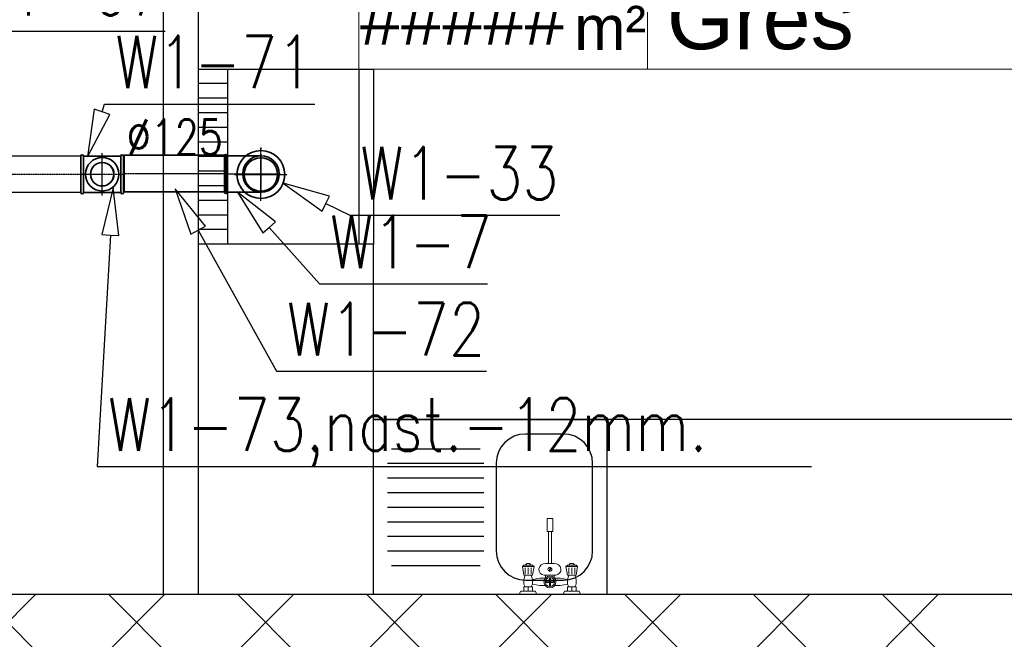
# Model space of a CAD drawing. Header units: millimetres. Extents: x 2263 to 12009, y 1338 to 5538.
# Tile 52 of 78: x 6473 to 6811, y 2564 to 2776. Entities that reach past the tile are written whole.
import ezdxf
from ezdxf.enums import TextEntityAlignment as Align

# ---------------------------------------------------------------- set-up
doc = ezdxf.new("R2010")
doc.units = ezdxf.units.MM
doc.linetypes.add('CENTER', pattern=[0.55, 0.37, -0.06, 0.06, -0.06])
for name, color, linetype, lineweight in [('A_meble', 253, 'Continuous', 13), ('A_opisy', 81, 'Continuous', 13), ('A_przekrojowe główne', 50, 'Continuous', 50), ('A_sanitarka', 140, 'Continuous', 13), ('A_ściany istniejące', 82, 'Continuous', 50), ('A_ściany istniejące hatch', 82, 'Continuous', 9), ('WEN_N1-_ATRYBUT', 6, 'Continuous', 25), ('WEN_W1-_ZLICZAC', 140, 'Continuous', 35)]:
    doc.layers.add(name, color=color, linetype=linetype, lineweight=lineweight)
for name, color, linetype in [('Konstrukcja - Ściany zew', 7, 'Continuous'), ('WEN_N1-_OSIE', 2, 'CENTER'), ('WEN_W1-_ATRYBUT', 6, 'Continuous'), ('WEN_W1-_OSIE', 2, 'CENTER')]:
    doc.layers.add(name, color=color, linetype=linetype)
doc.styles.get("Standard").update_dxf_attribs({"font": 'arial.ttf'})
doc.styles.add('STYL_WENTYLE', font='romans.shx', dxfattribs={"width": 0.8})

# ---------------------------------------------------------------- blocks, each defined once
blk = doc.blocks.new('*U118')
blk.add_line((63.81, 50), (63.81, 0))
for points in [[(182.58, 25), (-1.61, 25), (-1.61, 50), (182.58, 50)], [(63.81, 0), (-1.61, 0), (-1.61, 50), (63.81, 50)], [(-1.61, 0), (182.58, 0), (182.58, 25), (-1.61, 25)]]:
    blk.add_lwpolyline(points, close=True)
at = {"insert": (47.18, 14.33), "char_height": 10, "attachment_point": 1}
blk.add_mtext_dynamic_manual_height_columns('m²', width=64.8418, gutter_width=75, heights=[0], dxfattribs=at)
blk.add_attdef('NR', text='', height=14).set_placement((31.28, 36.87), align=Align.MIDDLE_CENTER)
for tag, p in [('NAZWA_POM.', (67.28, 36.87)), ('WYKOŃCZENIE', (68.18, 11.5))]:
    blk.add_attdef(tag, text='', height=14).set_placement(p, align=Align.MIDDLE_LEFT)
blk.add_attdef('POW', text='', height=14).set_placement((41.48, 11.5), align=Align.MIDDLE_RIGHT)
blk = doc.blocks.new('ARMATURA')
for p, q in [((-10.5, 0), (-4.5, 0)), ((4.5, 0), (10.5, 0)), ((-10.03, -1.07), (-10.53, -0.07)), ((-4.97, -1.07), (-9.97, -1.07)), ((-8.97, -2.57), (-8.97, -1.07)), ((-8.97, -3.57), (-8.47, -2.57)), ((-5.97, -2.57), (-8.97, -2.57)), ((-7.47, -1.07), (-7.47, -2.57)), ((-6.47, -2.57), (-5.97, -3.57)), ((-5.97, -1.07), (-5.97, -2.57)), ((-5.94, -3.51), (-3.47, -3.04)), ((-5.03, -1.07), (-4.53, -0.07)), ((-3.53, -3.07), (-1.67, -3.07)), ((1.59, -3.07), (3.47, -3.07)), ((3.47, -3.07), (5.97, -3.57)), ((4.97, -1.07), (4.47, -0.07)), ((9.97, -1.07), (4.97, -1.07)), ((5.97, -2.57), (5.97, -1.07)), ((8.97, -2.57), (5.97, -2.57)), ((5.97, -3.57), (6.47, -2.57)), ((7.47, -1.07), (7.47, -2.57)), ((8.47, -2.57), (8.97, -3.57)), ((8.97, -1.07), (8.97, -2.57)), ((10.47, -0.07), (9.97, -1.07)), ((-9.47, -9.57), (-8.97, -6.57)), ((-8.97, -5.07), (-8.97, -3.57)), ((-8.47, -6.57), (-8.97, -5.07)), ((-8.97, -6.57), (-5.97, -6.57)), ((-6.47, -6.57), (-8.47, -6.57)), ((-5.97, -5.07), (-6.47, -6.57)), ((-6.03, -5.07), (-3.53, -5.57)), ((-5.97, -3.57), (-5.97, -5.07)), ((-5.97, -6.57), (-5.47, -9.57)), ((-3.53, -5.57), (-3.03, -5.57)), ((-3.03, -5.57), (-1.53, -5.57)), ((-2.03, -6.57), (1.97, -6.57)), ((-1.53, -5.57), (-1.53, -6.57)), ((1.47, -5.57), (1.47, -6.57)), ((3.47, -5.57), (1.52, -5.57)), ((5.97, -5.07), (3.47, -5.57)), ((5.47, -9.57), (5.97, -6.57)), ((5.97, -5.07), (5.97, -3.57)), ((5.97, -3.57), (5.97, -5.07)), ((6.47, -6.57), (5.97, -5.07)), ((5.97, -6.57), (8.97, -6.57)), ((8.47, -6.57), (6.47, -6.57)), ((8.97, -5.07), (8.47, -6.57)), ((8.97, -3.57), (8.97, -5.07)), ((8.97, -6.57), (9.47, -9.57)), ((-9.47, -9.57), (-5.47, -9.57)), ((-8.97, -10.07), (-9.47, -9.57)), ((-5.97, -10.07), (-8.97, -10.07)), ((-8.47, -7.07), (-8.47, -9.07)), ((-8.47, -10.07), (-7.97, -10.57)), ((-7.47, -7.07), (-7.47, -9.07)), ((-6.97, -10.57), (-6.47, -10.07)), ((-6.47, -7.07), (-6.47, -9.07)), ((-5.47, -9.57), (-5.97, -10.07)), ((-0.43, -8.05), (0.23, -9.18)), ((-0.24, -7.91), (0.44, -9.06)), ((5.47, -9.57), (9.47, -9.57)), ((5.97, -10.07), (5.47, -9.57)), ((8.97, -10.07), (5.97, -10.07)), ((6.47, -7.07), (6.47, -9.07)), ((6.47, -10.07), (6.97, -10.57)), ((7.47, -7.07), (7.47, -9.07)), ((7.97, -10.57), (8.47, -10.07)), ((8.47, -7.07), (8.47, -9.07)), ((9.47, -9.57), (8.97, -10.07)), ((-8.03, -10.57), (-7.03, -10.57)), ((-7.97, -10.57), (-6.97, -10.57)), ((-1.53, -10.57), (1.47, -10.57)), ((-0.5, -10.5), (-0.5, -21.5)), ((0.5, -21.5), (0.5, -10.5)), ((6.97, -10.57), (7.97, -10.57)), ((6.97, -10.57), (7.97, -10.57)), ((-1, -26), (-1, -21.5)), ((-1, -21.5), (1, -21.5)), ((-0.5, -21.5), (0.5, -21.5)), ((1, -21.5), (1, -26)), ((1, -26), (-1, -26))]:
    blk.add_line(p, q)
for centre, radius in [((-0.02, -4.26), 2.05), ((-0.03, -4.27), 1.57), ((-0.03, -8.57), 0.659)]:
    blk.add_circle(centre, radius)
for centre, radius, start, end in [((1.68, -3.57), 1.88, 172.1313, 180), ((0.84, -3.45), 1.04, 161.5484, 172.1313), ((0.32, -3.28), 0.492, 141.148, 161.5484), ((0.01, -3.02), 0.0829, 90, 141.148), ((0.01, -3.02), 0.0829, 38.852, 90), ((-0.31, -3.28), 0.492, 18.4516, 38.852), ((-0.83, -3.45), 1.04, 7.8687, 18.4516), ((-1.66, -3.57), 1.88, 0, 7.8687), ((-1.78, -8.57), 2.02, 97.125, 277.125), ((-1.3, -4.3), 0.113, 135.3696, 180), ((-1.3, -4.3), 0.113, 180, 224.6304), ((-1.08, -4.52), 0.424, 112.7626, 135.3696), ((-1.08, -4.08), 0.424, 224.6304, 247.2374), ((-0.93, -4.88), 0.809, 99.8596, 112.7626), ((-0.93, -3.73), 0.809, 247.2374, 260.1404), ((-0.83, -5.44), 1.38, 90, 99.8596), ((-0.83, -3.16), 1.38, 260.1404, 270), ((-0.83, -5.44), 1.38, 80.1404, 90), ((-0.83, -3.16), 1.38, 270, 279.8596), ((-0.73, -4.88), 0.809, 67.2374, 80.1404), ((-0.73, -3.73), 0.809, 279.8596, 292.7626), ((-0.58, -4.52), 0.424, 44.6304, 67.2374), ((-0.58, -4.08), 0.424, 292.7626, 315.3696), ((-0.36, -4.3), 0.113, 0, 44.6304), ((-0.36, -4.3), 0.113, 315.3696, 360), ((1.68, -3.57), 1.88, 180, 187.8687), ((1.41, -5.06), 1.61, 171.5107, 180), ((1.41, -5.06), 1.61, 180, 188.4893), ((0.84, -3.68), 1.04, 187.8687, 198.4516), ((0.71, -4.95), 0.906, 160.1835, 171.5107), ((0.71, -5.16), 0.906, 188.4893, 199.8165), ((0.32, -3.86), 0.492, 198.4516, 218.852), ((0.27, -4.8), 0.442, 138.9782, 160.1835), ((0.27, -5.32), 0.442, 199.8165, 221.0218), ((0.01, -4.11), 0.0829, 218.852, 270), ((0.01, -4.56), 0.0871, 90, 138.9782), ((0.01, -5.55), 0.0871, 221.0218, 270), ((0.01, -4.11), 0.0829, 270, 321.148), ((0.01, -4.56), 0.0871, 41.0218, 90), ((0.01, -5.55), 0.0871, 270, 318.9782), ((-0.31, -3.86), 0.492, 321.148, 341.5484), ((-0.26, -4.8), 0.442, 19.8165, 41.0218), ((-0.26, -5.32), 0.442, 318.9782, 340.1835), ((-0.83, -3.68), 1.04, 341.5484, 352.1313), ((-0.7, -4.95), 0.906, 8.4893, 19.8165), ((-0.7, -5.16), 0.906, 340.1835, 351.5107), ((0.31, -4.33), 0.137, 139.1309, 180), ((0.31, -4.33), 0.137, 180, 220.8691), ((-1.66, -3.57), 1.88, 352.1313, 0), ((0.51, -4.5), 0.401, 115.5806, 139.1309), ((0.51, -4.15), 0.401, 220.8691, 244.4194), ((-1.39, -5.06), 1.61, 0, 8.4893), ((-1.39, -5.06), 1.61, 351.5107, 0), ((0.64, -4.78), 0.711, 101.2154, 115.5806), ((0.64, -3.87), 0.711, 244.4194, 258.7846), ((0.73, -5.22), 1.16, 90, 101.2154), ((0.73, -3.43), 1.16, 258.7846, 270), ((0.73, -5.22), 1.16, 78.7846, 90), ((0.73, -3.43), 1.16, 270, 281.2154), ((0.82, -4.78), 0.711, 64.4194, 78.7846), ((0.82, -3.87), 0.711, 281.2154, 295.5806), ((0.95, -4.5), 0.401, 40.8691, 64.4194), ((0.95, -4.15), 0.401, 295.5806, 319.1309), ((1.15, -4.33), 0.137, 360, 40.8691), ((1.15, -4.33), 0.137, 319.1309, 0), ((1.72, -8.57), 2.02, 262.875, 82.875)]:
    blk.add_arc(centre, radius, start, end)
blk = doc.blocks.new('BPL-SI12590_13')
for p, q in [((-62.5, 8.75), (-62.5, 125)), ((62.5, 8.75), (62.5, 125))]:
    blk.add_line(p, q)
blk.add_lwpolyline([(62.5, 0), (-62.5, 0, -1), (-62.5, 8.75), (62.5, 8.75, -1)], format="xyb", close=True)
blk.add_circle((0, 125), 62.5)
blk.add_point((0, 0))
at = {"layer": 'WEN_W1-_OSIE'}
for p, q in [((0, 0), (0, 192.5)), ((-67.5, 125), (67.5, 125))]:
    blk.add_line(p, q, dxfattribs=at)
at = {"layer": 'WEN_W1-_ATRYBUT', "style": 'STYL_WENTYLE', "width": 0.8, "flags": 8}
blk.add_attdef('WENTYLE', text='', height=180, dxfattribs=at).set_placement((62.5, 0), align=Align.BOTTOM_LEFT)
blk = doc.blocks.new('TPCL-SI12580_14')
for p, q in [((8.75, 62.5), (137.25, 62.5)), ((8.75, -62.5), (137.25, -62.5))]:
    blk.add_line(p, q)
for points in [[(0, -62.5), (0, 62.5, -1), (8.75, 62.5), (8.75, -62.5, -1)], [(146, -62.5), (146, 62.5, 1), (137.25, 62.5), (137.25, -62.5, 1)]]:
    blk.add_lwpolyline(points, format="xyb", close=True)
blk.add_circle((73, 0), 40)
for p in [(0, 0), (146, 0)]:
    blk.add_point(p)
at = {"layer": 'WEN_N1-_OSIE'}
for p, q in [((73, -72.5), (73, 72.5)), ((0, 0), (146, 0))]:
    blk.add_line(p, q, dxfattribs=at)
at = {"layer": 'WEN_N1-_ATRYBUT', "style": 'STYL_WENTYLE', "width": 0.8, "flags": 8}
blk.add_attdef('WENTYLE', text='', height=180, dxfattribs=at).set_placement((73, 0), align=Align.BOTTOM_LEFT)
blk = doc.blocks.new('SR-C125_1582-1448853371_14')
blk.add_lwpolyline([(0, -62.5), (0, 62.5), (1582.1, 62.5), (1582.1, -62.5)], close=True)
for p in [(0, 0), (1582.1, 0)]:
    blk.add_point(p)
at = {"layer": 'WEN_W1-_OSIE'}
blk.add_line((0, 0), (1582.1, 0), dxfattribs=at)
at = {"layer": 'WEN_W1-_ATRYBUT', "style": 'STYL_WENTYLE', "width": 0.8, "flags": 8}
blk.add_attdef('WENTYLE', text='', height=180, dxfattribs=at).set_placement((791.1, 0), align=Align.BOTTOM_LEFT)
at = {"layer": 'WEN_W1-_OSIE', "color": 3, "style": 'STYL_WENTYLE', "width": 0.8, "flags": 8}
blk.add_attdef('FI_KANALU', text='', height=120, dxfattribs=at).set_placement((791.1, 125), align=Align.MIDDLE_CENTER)
blk = doc.blocks.new('SR-C125_347-1490086312_14')
blk.add_lwpolyline([(0, -62.5), (0, 62.5), (347.1, 62.5), (347.1, -62.5)], close=True)
for p in [(0, 0), (347.1, 0)]:
    blk.add_point(p)
at = {"layer": 'WEN_W1-_OSIE'}
blk.add_line((0, 0), (347.1, 0), dxfattribs=at)
at = {"layer": 'WEN_W1-_ATRYBUT', "style": 'STYL_WENTYLE', "width": 0.8, "flags": 8}
blk.add_attdef('WENTYLE', text='', height=180, dxfattribs=at).set_placement((173.6, 0), align=Align.BOTTOM_LEFT)
at = {"layer": 'WEN_W1-_OSIE', "color": 3, "style": 'STYL_WENTYLE', "width": 0.8, "flags": 8}
blk.add_attdef('FI_KANALU', text='', height=120, dxfattribs=at).set_placement((173.6, 125), align=Align.MIDDLE_CENTER)
blk = doc.blocks.new('KURM-80_12')
for radius in [57.5, 40.25]:
    blk.add_circle((0, 0), radius)
for p in [(0, 63.25), (0, 0)]:
    blk.add_point(p)
at = {"layer": 'WEN_N1-_OSIE'}
for p, q in [((0, -63.25), (0, 63.25)), ((-63.25, 0), (63.25, 0))]:
    blk.add_line(p, q, dxfattribs=at)
at = {"layer": 'WEN_N1-_ATRYBUT', "style": 'STYL_WENTYLE', "width": 0.8, "flags": 8}
blk.add_attdef('WENTYLE', text='', height=180, dxfattribs=at).set_placement((0, 0), align=Align.BOTTOM_LEFT)
blk = doc.blocks.new('KURM-125_12')
for radius in [82, 57.4]:
    blk.add_circle((0, 0), radius)
for p in [(0, 90.2), (0, 0)]:
    blk.add_point(p)
at = {"layer": 'WEN_W1-_OSIE'}
for p, q in [((0, -90.2), (0, 90.2)), ((-90.2, 0), (90.2, 0))]:
    blk.add_line(p, q, dxfattribs=at)
at = {"layer": 'WEN_W1-_ATRYBUT', "style": 'STYL_WENTYLE', "width": 0.8, "flags": 8}
blk.add_attdef('WENTYLE', text='', height=180, dxfattribs=at).set_placement((0, 0), align=Align.BOTTOM_LEFT)

msp = doc.modelspace()

# ---------------------------------------------------------------- hatches: boundary and pattern name
at = {"layer": 'A_ściany istniejące hatch', "linetype": 'ByBlock', "lineweight": 25}
h = msp.add_hatch(dxfattribs=at)
h.set_pattern_fill('NET', color=0, scale=250, angle=45)
h.set_pattern_definition([(45, (37537.47, -788.94), (-22.097087, 22.097087), []), (135, (37537.47, -788.94), (-22.097087, -22.097087), [])])
h.paths.add_polyline_path([(5550.83871, 4367.38309), (5592.83871, 4367.38308), (5592.83871, 4105.38308), (5802.83871, 4105.38308), (5802.83871, 4063.38308), (5550.83871, 4063.38308)], flags=16)
h.paths.add_polyline_path([(6144.84036, 4091.38308), (6144.84036, 4031.38308), (6024.83871, 4031.38308), (6024.83871, 3871.38308), (5964.83871, 3871.38308), (5964.83871, 4063.38308), (5922.83871, 4063.38308), (5922.83871, 4105.38308), (5926.83871, 4105.38308), (5926.83871, 4764.38308), (5592.83871, 4764.38308), (5592.83871, 4718.38308), (5550.83871, 4718.38308), (5550.83871, 4808.38308), (6008.83871, 4808.38308), (6008.8387, 4764.38308), (5970.83871, 4764.38308), (5970.83871, 4091.38308)], flags=17)
h.paths.add_polyline_path([(6748.83871, 4091.38308), (6890.83871, 4091.38308), (6890.83871, 4153.38308), (6934.83871, 4153.38308), (6934.83871, 3868.38309), (6874.83871, 3868.38309), (6874.83871, 4031.38308), (6748.83871, 4031.38308)], flags=17)
h.paths.add_polyline_path([(6791.83871, 3211.38308), (6874.83871, 3211.38308), (6874.83871, 3326.38309), (6934.83871, 3326.38309), (6934.83871, 3153.38308), (6874.83871, 3153.38308), (6874.83871, 3186.38308), (6791.83871, 3186.38308)], flags=17)
h.paths.add_polyline_path([(6434.83871, 3781.38308), (6464.83871, 3781.38308), (6464.83871, 3751.38308), (6434.83871, 3751.38308)], flags=17)
h.paths.add_polyline_path([(6434.83871, 3487.38308), (6464.83871, 3487.38308), (6464.83871, 3517.38308), (6434.83871, 3517.38308)], flags=17)
h.paths.add_polyline_path([(5946.83871, 1941.38308), (6006.83871, 1941.38308), (6006.83871, 1781.38308), (6244.83871, 1781.38308), (6244.83871, 1961.38308), (6304.83871, 1961.38308), (6304.83871, 1781.38308), (6874.83871, 1781.38308), (6874.83871, 1931.38308), (6934.83871, 1931.38308), (6934.83871, 1721.38308), (5946.83871, 1721.38308)])
h.paths.add_polyline_path([(3464.83871, 5091.38308), (3677.83871, 5091.38309), (3677.8387, 5185.4173), (3702.8387, 5185.4173), (3702.8387, 5066.38308), (3464.83871, 5066.38308)], flags=17)
h.paths.add_polyline_path([(4097.83871, 5065.72859), (4132.83871, 5065.72859), (4132.83871, 5185.4173), (4097.83871, 5185.4173)], flags=17)
h.paths.add_polyline_path([(4387.83871, 3241.38308), (4457.83869, 3241.38308), (4457.83869, 3181.38308), (4387.83871, 3181.38308)], flags=17)
h.paths.add_polyline_path([(4797.83871, 3241.38308), (4867.83871, 3241.38308), (4867.83871, 3181.38308), (4797.83871, 3181.38308)], flags=17)
h.paths.add_polyline_path([(5238.83871, 3241.38308), (5306.83869, 3241.38308), (5306.83869, 3181.38308), (5238.83871, 3181.38308)], flags=17)
h.paths.add_polyline_path([(5441.83871, 3241.38308), (5522.83869, 3241.38308), (5522.83869, 3181.38308), (5441.83871, 3181.38308)], flags=17)
h.paths.add_polyline_path([(6024.83871, 3741.38308), (5964.83871, 3741.38308), (5964.83871, 3665.38308), (6024.83871, 3665.38308)], flags=17)
h.paths.add_polyline_path([(5592.83871, 4588.38308), (5550.83871, 4588.38308), (5550.83871, 4497.38309), (5592.83871, 4497.38309)], flags=16)
h.paths.add_polyline_path([(6138.83871, 4808.38308), (6272.83871, 4808.38308), (6272.83871, 4764.38308), (6138.83871, 4764.38308)], flags=17)
h.paths.add_polyline_path([(6890.83871, 4488.38309), (6934.83871, 4488.38309), (6934.83871, 4563.38308), (6890.83871, 4563.38308)], flags=17)
h.paths.add_polyline_path([(6890.83871, 4283.38308), (6934.83871, 4283.38308), (6934.83871, 4358.38308), (6890.83871, 4358.38308)], flags=17)
h.paths.add_polyline_path([(6874.83871, 3662.38309), (6934.83871, 3662.38309), (6934.83871, 3738.38309), (6874.83871, 3738.38309)], flags=17)
h.paths.add_polyline_path([(6874.83871, 3456.38309), (6934.83871, 3456.38309), (6934.83871, 3532.38309), (6874.83871, 3532.38309)], flags=17)
h.paths.add_polyline_path([(6874.83871, 2948.38309), (6934.83871, 2948.38309), (6934.83871, 3023.38308), (6874.83871, 3023.38308)], flags=17)
h.paths.add_polyline_path([(6874.83871, 2743.38309), (6934.83871, 2743.38309), (6934.83871, 2818.38308), (6874.83871, 2818.38308)], flags=17)
h.paths.add_polyline_path([(6874.83871, 2271.38309), (6934.83871, 2271.38309), (6934.83871, 2341.38308), (6874.83871, 2341.38308)], flags=17)
h.paths.add_polyline_path([(6934.83871, 2066.38308), (6874.83871, 2066.38308), (6874.83871, 2136.38308), (6934.83871, 2136.38308)], flags=17)
h.paths.add_polyline_path([(5649.83871, 2181.38308), (5719.83871, 2181.38308), (5719.83871, 2121.38308), (5649.83871, 2121.38308)], flags=17)
h.paths.add_polyline_path([(5444.83871, 2121.38308), (5514.83871, 2121.38308), (5514.83871, 2181.38308), (5444.83871, 2181.38308)], flags=17)
h.paths.add_polyline_path([(5239.83871, 2181.38308), (5309.83871, 2181.38308), (5309.83871, 2121.38308), (5239.83871, 2121.38308)], flags=17)
h.paths.add_polyline_path([(4982.83871, 2121.38308), (5104.83869, 2121.38308), (5104.83869, 2181.38308), (4982.83871, 2181.38308)], flags=17)
h.paths.add_polyline_path([(4777.83871, 2181.38308), (4847.83871, 2181.38308), (4847.83871, 2121.38308), (4777.83871, 2121.38308)], flags=17)
h.paths.add_polyline_path([(4572.83871, 2121.38308), (4642.83871, 2121.38308), (4642.83871, 2181.38308), (4572.83871, 2181.38308)], flags=17)
h.paths.add_polyline_path([(4367.83871, 2181.38308), (4437.83871, 2181.38308), (4437.83871, 2121.38308), (4367.83871, 2121.38308)], flags=17)
h.paths.add_polyline_path([(6256.83871, 2181.38308), (6170.33871, 2181.38308), (6170.35412, 2121.38308), (6244.83871, 2121.38308), (6244.83871, 2071.38308), (6304.83871, 2071.38308), (6304.83871, 2314.88308), (6256.83871, 2314.88308)], flags=17)
h.paths.add_polyline_path([(6060.33871, 2181.38308), (6060.35412, 2121.38308), (6006.83871, 2121.38308), (6006.83871, 2081.38308), (5946.83871, 2081.38308), (5946.83871, 2121.38308), (5854.83871, 2121.38308), (5854.83871, 2181.38308)], flags=17)
h.paths.add_polyline_path([(4072.83871, 2075.38308), (4132.83871, 2075.38308), (4132.83871, 2121.38308), (4232.83871, 2121.38308), (4232.83869, 2181.38308), (4072.83871, 2181.38308)], flags=17)
h.paths.add_polyline_path([(5862.83871, 3241.38308), (5964.83871, 3241.38308), (5964.83871, 3535.38308), (6024.83871, 3535.38308), (6024.83871, 3211.38308), (6041.83871, 3211.38308), (6041.83871, 3186.38308), (6024.83871, 3186.38308), (6024.83871, 2831.38308), (6051.83871, 2831.38308), (6051.83871, 2751.38308), (6024.83871, 2751.38308), (6024.83871, 2531.38308), (5849.33871, 2531.38308), (5849.33871, 2579.38308), (5984.83871, 2579.38308), (5984.83871, 3181.38308), (5862.83871, 3181.38308)], flags=17)
h.paths.add_polyline_path([(5657.83871, 3241.38308), (5727.83871, 3241.38308), (5727.83871, 3181.38308), (5694.83871, 3181.38308), (5694.83871, 3015.38308), (5662.83871, 3015.38309), (5662.83871, 3181.38308), (5657.83871, 3181.38308)], flags=17)
h.paths.add_polyline_path([(5415.83871, 2579.38308), (5662.83871, 2579.38308), (5662.83871, 2729.38309), (5694.83871, 2729.38309), (5694.83871, 2579.38308), (5739.33871, 2579.38308), (5739.33871, 2531.38308), (5415.83871, 2531.38308)], flags=17)
h.paths.add_polyline_path([(4426.83871, 2579.38308), (4426.83871, 2531.38308), (4666.83871, 2531.38308), (4666.83871, 2579.38308), (4662.83871, 2579.38308), (4662.83871, 2671.38308), (4634.83871, 2671.38308), (4634.83871, 2579.38308)], flags=17)
h.paths.add_polyline_path([(4072.83871, 3272.38308), (4132.83871, 3272.38308), (4132.83871, 3241.38308), (4252.83871, 3241.38308), (4252.83869, 3181.38308), (4112.83871, 3181.38308), (4112.83871, 2579.38308), (4316.83871, 2579.38308), (4316.83871, 2531.38308), (4072.83871, 2531.38308)], flags=17)
h.paths.add_polyline_path([(4132.83871, 3568.79816), (4072.83871, 3568.79816), (4072.83871, 3412.3831), (4132.83871, 3412.3831)], flags=17)
h.paths.add_polyline_path([(4132.83871, 3783.35665), (4072.83871, 3783.35665), (4072.83871, 3703.79816), (4132.83871, 3703.79816)], flags=17)
h.paths.add_polyline_path([(4132.83871, 3998.38308), (4072.83871, 3998.38308), (4072.83871, 3918.35666), (4132.83871, 3918.35666)], flags=17)
h.paths.add_polyline_path([(4132.83871, 4318.38308), (4072.83871, 4318.38308), (4072.83871, 4133.38308), (4132.83871, 4133.38308)], flags=17)
h.paths.add_polyline_path([(4132.83871, 4523.38308), (4072.83871, 4523.38308), (4072.83871, 4453.3831), (4132.83871, 4453.3831)], flags=17)
h.paths.add_polyline_path([(4132.83871, 4738.38308), (4072.83871, 4738.38308), (4072.83871, 4658.38308), (4132.83871, 4658.38308)], flags=17)
h.paths.add_polyline_path([(3082.83871, 4463.49943), (3022.83871, 4463.49943), (3022.83871, 4533.47941), (3082.83871, 4533.47941), (3082.83871, 4535.38308), (3542.83871, 4535.38308), (3542.83871, 4525.38308), (3511.73871, 4525.38308), (3511.73871, 4449.38308), (3496.73871, 4449.38308), (3496.73871, 4525.38308), (3240.83871, 4525.38308), (3240.83871, 4510.37993), (3233.83871, 4510.37993), (3233.83871, 4525.38308), (3082.83871, 4525.38308)])
h.paths.add_polyline_path([(3082.83871, 4408.38308), (3082.83871, 4415.38308), (3233.83871, 4415.38308), (3233.83871, 4420.37993), (3240.83871, 4420.37993), (3240.83871, 4397.90202), (3233.83871, 4397.90202), (3233.83871, 4408.38308)], flags=17)
h.paths.add_polyline_path([(3022.83871, 4328.49943), (3082.83871, 4328.49943), (3082.83871, 4298.38308), (3233.83871, 4298.38308), (3233.83871, 4307.90202), (3240.83871, 4307.90202), (3240.83871, 4298.38308), (3496.73871, 4298.38308), (3496.73871, 4354.38308), (3511.73871, 4354.38308), (3511.73871, 4298.38308), (3539.83871, 4298.38308), (3539.83871, 4283.38308), (3082.83871, 4283.38308), (3082.83871, 4258.01945), (3022.83871, 4258.01945)])
h.paths.add_polyline_path([(3022.83871, 4128.01945), (3082.83871, 4128.01945), (3082.83871, 4083.38308), (3674.83871, 4083.38308), (3674.83871, 4100.64844), (3722.83871, 4100.64844), (3722.83871, 3771.38225), (3674.83871, 3771.38225), (3674.83871, 4043.38308), (3082.83871, 4043.38308), (3082.83871, 3965.51194), (3022.83871, 3965.51194)])
h.paths.add_polyline_path([(3022.83871, 3625.53195), (3082.83871, 3625.53195), (3082.83871, 3603.38308), (3674.83871, 3603.38308), (3674.83871, 3661.38225), (3722.83871, 3661.38225), (3722.83871, 3264.38225), (3674.83871, 3264.38225), (3674.83871, 3578.38308), (3082.83871, 3578.38308), (3082.83871, 3555.31567), (3022.83871, 3555.31567)])
h.paths.add_polyline_path([(3022.83871, 3211.185), (3082.83871, 3211.185), (3082.83871, 3141.38308), (3674.83871, 3141.38308), (3674.83871, 3154.38225), (3722.83871, 3154.38225), (3722.83871, 3095.74402), (3674.83871, 3095.74402), (3674.83871, 3098.38308), (3082.83871, 3098.38308), (3082.83871, 3046.185), (3022.83871, 3046.185)])
h.paths.add_polyline_path([(3022.83871, 2911.185), (3082.83871, 2911.185), (3082.83871, 2856.60282), (3141.83871, 2856.60282), (3141.83871, 2998.3005), (3151.20249, 2998.3005), (3151.20249, 2992.3005), (3147.83871, 2992.3005), (3147.83871, 2856.60282), (3244.83871, 2856.60282), (3244.83871, 2992.3005), (3240.20249, 2992.3005), (3240.20249, 2998.3005), (3255.38391, 2998.3005), (3255.38391, 2992.3005), (3250.83871, 2992.3005), (3250.83871, 2856.60282), (3347.83871, 2856.60282), (3347.83871, 2992.3005), (3344.38391, 2992.3005), (3344.38391, 2998.3005), (3353.83871, 2998.3005), (3353.83871, 2963.3005), (3358.01039, 2963.3005), (3358.01039, 2957.3005), (3353.83871, 2957.3005), (3353.83871, 2856.60282), (3521.83871, 2856.60282), (3521.83871, 2957.3005), (3447.0104, 2957.3005), (3447.01039, 2963.3005), (3527.83871, 2963.3005), (3527.83871, 2856.60282), (3674.83871, 2856.60282), (3674.83871, 2985.74402), (3722.83871, 2985.74402), (3722.83871, 2838.88915), (3674.83871, 2838.88915), (3674.83871, 2841.60282), (3527.83871, 2841.60282), (3527.83871, 2799.30282), (3521.83871, 2799.30282), (3521.83871, 2841.60282), (3082.83871, 2841.60282), (3022.83871, 2841.60282)])
h.paths.add_polyline_path([(3022.83871, 3760.53195), (3082.83871, 3760.53195), (3082.83871, 3830.51194), (3022.83871, 3830.51194)])
h.paths.add_polyline_path([(3022.83871, 3346.185), (3082.83871, 3346.185), (3082.83871, 3420.31567), (3022.83871, 3420.31567)], flags=17)
h.paths.add_polyline_path([(3022.83871, 2636.62284), (3082.83871, 2636.62284), (3082.83871, 2706.60282), (3022.83871, 2706.60282)], flags=17)
h.paths.add_polyline_path([(3022.83871, 2431.64285), (3022.83871, 2501.62284), (3082.83871, 2501.62284), (3082.83871, 2491.62284), (3129.83871, 2491.62284), (3129.83871, 2662.60284), (3141.04943, 2662.60284), (3141.04943, 2656.60284), (3135.83871, 2656.60284), (3135.83871, 2491.62284), (3234.83871, 2491.62284), (3234.83871, 2656.60284), (3230.04943, 2656.60284), (3230.04943, 2662.60284), (3245.35057, 2662.60284), (3245.35057, 2656.60284), (3240.83871, 2656.60284), (3240.83871, 2491.62284), (3337.83871, 2491.62284), (3337.83871, 2656.60284), (3334.35057, 2656.60284), (3334.35056, 2662.60284), (3348.38391, 2662.60284), (3348.38391, 2656.60284), (3343.83871, 2656.60284), (3343.83871, 2491.62284), (3440.83871, 2491.62284), (3440.83871, 2656.60284), (3437.38391, 2656.60284), (3437.38391, 2662.60284), (3440.83871, 2662.60284), (3440.83871, 2706.60282), (3521.83871, 2706.60282), (3521.83871, 2710.30282), (3527.83871, 2710.30282), (3527.83871, 2696.27529), (3521.83871, 2696.27529), (3521.83871, 2700.60282), (3446.83871, 2700.60282), (3446.83871, 2491.62284), (3521.83871, 2491.62284), (3521.83871, 2607.27528), (3527.83871, 2607.27529), (3527.83871, 2491.62284), (3674.83871, 2491.62284), (3674.83871, 2728.88915), (3722.83871, 2728.88915), (3722.83871, 2295.08308), (3674.83871, 2295.08308), (3674.83871, 2476.62284), (3527.83871, 2476.62284), (3527.83871, 2379.11333), (3521.83871, 2379.11333), (3521.83871, 2476.62284), (3446.83871, 2476.62284), (3446.83871, 2283.78308), (3521.83871, 2283.78308), (3521.83871, 2290.11333), (3527.83871, 2290.11333), (3527.83871, 2274.08309), (3521.83871, 2274.08308), (3521.83871, 2277.78308), (3440.83871, 2277.78308), (3440.83871, 2351.38308), (3437.38391, 2351.38308), (3437.38391, 2357.38308), (3440.83871, 2357.38308), (3440.83871, 2476.62284), (3343.83871, 2476.62284), (3343.83871, 2357.38308), (3348.38391, 2357.38308), (3348.38391, 2351.38308), (3334.35057, 2351.38308), (3334.35057, 2357.38308), (3337.83871, 2357.38308), (3337.83871, 2476.62284), (3240.83871, 2476.62284), (3240.83871, 2357.38308), (3245.35057, 2357.38308), (3245.35057, 2351.38308), (3230.04943, 2351.38308), (3230.04943, 2357.38308), (3234.83871, 2357.38308), (3234.83871, 2476.62284), (3135.83871, 2476.62284), (3135.83871, 2357.38308), (3141.04943, 2357.38308), (3141.04943, 2351.38308), (3129.83871, 2351.38308), (3129.83871, 2476.62284), (3082.83871, 2476.62284), (3082.83871, 2431.64285)])
h.paths.add_polyline_path([(3142.83871, 2040.38308), (3082.83871, 2040.38308), (3082.83871, 2121.38308), (3022.83871, 2121.38308), (3022.83871, 2296.64285), (3082.83871, 2296.64285), (3082.83871, 2181.38308), (3521.83871, 2181.38308), (3521.83871, 2185.08308), (3527.83871, 2185.08309), (3527.83871, 2181.38308), (3674.83871, 2181.38308), (3674.83871, 2185.08308), (3722.83871, 2185.08308), (3722.83871, 2130.38309), (3697.83871, 2130.38308), (3697.83871, 2141.38308), (3527.83871, 2141.38308), (3527.83871, 2136.64285), (3521.83871, 2136.64285), (3521.83871, 2141.38308), (3337.83871, 2141.38308), (3337.83871, 2101.12992), (3312.83871, 2101.12992), (3312.83871, 2141.38308), (3142.83871, 2141.38308)])
h.paths.add_polyline_path([(3142.83871, 1791.38308), (3142.83871, 1830.38308), (3082.83871, 1830.38308), (3082.83871, 1731.38308), (4132.83871, 1731.38308), (4132.83871, 1935.38308), (4072.83871, 1935.38308), (4072.83871, 1791.38308)])
edge = h.paths.add_edge_path()
edge.add_line((6402.83871, 4808.38308), (6402.8387, 4764.38308))
edge.add_line((6402.8387, 4764.38308), (6440.83871, 4764.38308))
edge.add_line((6440.83871, 4764.38308), (6440.83871, 4614.38308))
edge.add_line((6440.83871, 4614.38308), (6467.83871, 4614.38308))
edge.add_line((6467.83871, 4614.38308), (6467.83871, 4764.38308))
edge.add_line((6467.83871, 4764.38308), (6890.83871, 4764.38308))
edge.add_line((6890.83871, 4764.38308), (6890.83871, 4693.38308))
edge.add_line((6890.83871, 4693.38308), (6934.83871, 4693.38308))
edge.add_line((6934.83871, 4693.38308), (6934.83871, 4808.38308))
edge.add_line((6934.83871, 4808.38308), (6402.83871, 4808.38313))
edge.add_line((3067.83871, 5185.4173), (3102.83871, 5185.4173))
edge.add_line((3102.83871, 5185.4173), (3102.83871, 5091.38309))
edge.add_line((3102.83871, 5091.38309), (3284.83871, 5091.38309))
edge.add_line((3284.83871, 5091.38309), (3284.83871, 5066.38308))
edge.add_line((3284.83871, 5066.38308), (3067.83871, 5066.38308))
edge.add_line((3067.83871, 5066.38308), (3067.83871, 5185.4173))
edge.add_line((4662.83871, 2781.38308), (4634.83871, 2781.38308))
edge.add_line((4634.83871, 2781.38308), (4634.83871, 3066.38308))
edge.add_line((4634.83871, 3066.38308), (4662.83871, 3066.38308))
edge.add_line((4662.83871, 3066.38308), (4662.83871, 2986.40213))
edge.add_line((4662.83871, 2986.40213), (4662.83871, 2894.77453))
edge.add_line((4662.83871, 2894.77453), (4662.83871, 2791.38308))
edge.add_line((4662.83871, 2791.38308), (4662.83869, 2781.38308))
edge.add_line((3972.83871, 5063.38308), (4132.83871, 5063.38308))
edge.add_line((4132.83871, 5063.38308), (4132.83871, 4873.38308))
edge.add_line((4132.83871, 4873.38308), (4072.83871, 4873.38308))
edge.add_line((4072.83871, 4873.38308), (4072.83871, 5003.38308))
edge.add_line((4072.83871, 5003.38308), (3972.83871, 5003.38308))
edge.add_line((3972.83871, 5003.38308), (3972.8387, 5063.38308))
edge.add_line((3464.83871, 5063.38308), (3822.83871, 5063.38308))
edge.add_line((3822.83871, 5063.38308), (3822.83871, 5003.38308))
edge.add_line((3822.83871, 5003.38308), (3722.83871, 5003.38308))
edge.add_line((3722.83871, 5003.38308), (3722.83871, 4210.64844))
edge.add_line((3722.83871, 4210.64844), (3674.83871, 4210.64844))
edge.add_line((3674.83871, 4210.64844), (3674.83871, 4283.38308))
edge.add_line((3674.83871, 4283.38308), (3634.83871, 4283.38308))
edge.add_line((3634.83871, 4283.38308), (3634.83871, 4298.38308))
edge.add_line((3634.83871, 4298.38308), (3674.83871, 4298.38308))
edge.add_line((3674.83871, 4298.38308), (3674.83871, 5003.38308))
edge.add_line((3674.83871, 5003.38308), (3464.83871, 5003.38308))
edge.add_line((3464.83871, 5003.38308), (3464.83871, 5063.38308))
edge.add_line((3312.83871, 2001.12992), (3337.83871, 2001.12992))
edge.add_line((3337.83871, 2001.12992), (3337.83871, 1966.38308))
edge.add_line((3337.83871, 1966.38308), (3697.83871, 1966.38308))
edge.add_line((3697.83871, 1966.38308), (3697.83871, 2032.41525))
edge.add_line((3697.83871, 2032.41525), (3722.83871, 2032.41525))
edge.add_line((3722.83871, 2032.41525), (3722.83871, 1961.38308))
edge.add_line((3722.83871, 1961.38308), (3392.83871, 1961.38308))
edge.add_line((3392.83871, 1961.38308), (3392.83871, 1941.38308))
edge.add_line((3392.83871, 1941.38308), (3312.83871, 1941.38308))
edge.add_line((3312.83871, 1941.38308), (3312.83871, 2001.12992))
h.paths.add_polyline_path([(5092.83871, 3066.38308), (5052.83871, 3066.38308), (5052.83871, 2579.38308), (4776.83871, 2579.38308), (4776.83871, 2531.38308), (5305.83871, 2531.38308), (5305.83871, 2579.38308), (5092.83871, 2579.38308)], flags=17)
h.paths.add_polyline_path([(5052.83871, 3166.38308), (5092.83871, 3166.38308), (5092.83871, 3181.38308), (5103.83871, 3181.38308), (5103.83871, 3241.38308), (5002.83871, 3241.38308), (5002.83871, 3181.38308), (5052.83871, 3181.38308)], flags=17)
h.paths.add_polyline_path([(6573.83871, 4031.38308), (6319.84036, 4031.38308), (6319.84036, 4091.38308), (6440.83871, 4091.38308), (6440.83871, 4164.38309), (6467.83871, 4164.38309), (6467.83871, 4091.38308), (6573.83871, 4091.38308)], flags=17)
h.paths.add_polyline_path([(6362.33489, 2788.38308), (6372.33489, 2788.38308), (6372.33489, 2803.38308), (6362.33489, 2803.38308)], flags=17)
h.paths.add_polyline_path([(6452.33489, 2960.38308), (6467.33489, 2960.38308), (6467.33489, 3186.38308), (6507.83871, 3186.38308), (6507.83871, 3211.38308), (6151.83871, 3211.38308), (6151.83871, 3186.38308), (6212.83871, 3186.38308), (6212.83871, 2960.38308), (6230.83871, 2960.38308), (6230.83871, 2970.38308), (6222.83871, 2970.38308), (6222.83871, 3186.38308), (6362.33489, 3186.38308), (6362.33489, 2970.38308), (6315.8387, 2970.38308), (6315.8387, 2960.38308), (6377.33489, 2960.38308), (6377.33489, 2970.38308), (6372.33489, 2970.38308), (6372.33489, 3186.38308), (6457.33489, 3186.38308), (6457.33489, 2970.38308), (6452.33489, 2970.38308)], flags=17)
h.paths.add_polyline_path([(6222.83871, 2803.38308), (6212.83871, 2803.38308), (6212.83871, 2579.38308), (6154.83871, 2579.38308), (6154.83871, 2531.38308), (6256.83871, 2531.38308), (6256.83871, 2424.88308), (6304.83871, 2424.88308), (6304.83871, 2531.38308), (6874.83871, 2531.38308), (6874.83871, 2476.38309), (6934.83871, 2476.38308), (6934.83871, 2613.38308), (6874.83871, 2613.38308), (6874.83871, 2579.38308), (6372.33489, 2579.38308), (6372.33489, 2688.38308), (6362.33489, 2688.38308), (6362.33489, 2579.38308), (6222.83871, 2579.38308)], flags=17)
h.paths.add_polyline_path([(3022.83871, 4873.4594), (3082.83871, 4873.4594), (3082.83871, 5003.38308), (3284.8387, 5003.38308), (3284.8387, 5063.38308), (3022.83871, 5063.38308)])
h.paths.add_polyline_path([(3082.83871, 4738.4594), (3022.83871, 4738.4594), (3022.83871, 4668.47941), (3082.83871, 4668.47941)])

# ---------------------------------------------------------------- linework, layer by layer
at = {"layer": 'A_meble', "color": 0, "linetype": 'ByBlock', "lineweight": 25}
for p, q in [((6544.33489, 2759.38308), (6544.33489, 2699.38308)), ((6589.33489, 2759.38308), (6589.33489, 2699.38308)), ((6544.33489, 2754.38308), (6534.33489, 2754.38308)), ((6544.33489, 2749.38308), (6534.33489, 2749.38308)), ((6544.33489, 2744.38308), (6534.33489, 2744.38308)), ((6544.33489, 2739.38308), (6534.33489, 2739.38308)), ((6544.33489, 2734.38308), (6534.33489, 2734.38308)), ((6544.33489, 2729.38308), (6534.33489, 2729.38308)), ((6544.33489, 2724.38308), (6534.33489, 2724.38308)), ((6544.33489, 2719.38308), (6534.33489, 2719.38308)), ((6544.33489, 2714.38308), (6534.33489, 2714.38308)), ((6544.33489, 2709.38308), (6534.33489, 2709.38308)), ((6544.33489, 2704.38308), (6534.33489, 2704.38308)), ((6594.33489, 2639.38308), (6594.33489, 2699.38308)), ((6874.83871, 2639.38308), (6594.33489, 2639.38308))]:
    msp.add_line(p, q, dxfattribs=at)
msp.add_lwpolyline([(6534.33489, 2759.38308), (6594.33489, 2759.38308), (6594.33489, 2699.38308), (6534.33489, 2699.38308)], close=True, dxfattribs=at)
at = {"layer": 'A_przekrojowe główne', "color": 0, "linetype": 'ByBlock', "lineweight": 25}
for p, q in [((6534.33489, 2579.38308), (6534.33489, 2845.38308)), ((6522.33489, 2579.38308), (6522.33489, 2803.38308))]:
    msp.add_line(p, q, dxfattribs=at)
at = {"layer": 'A_sanitarka', "color": 0, "linetype": 'ByBlock', "lineweight": 25}
for p, q in [((6630.83083, 2629.23803), (6600.51032, 2629.23803)), ((6632.17057, 2624.23803), (6599.17057, 2624.23803)), ((6632.17057, 2619.23803), (6599.17057, 2619.23803)), ((6632.17057, 2614.23803), (6599.17057, 2614.23803)), ((6632.17057, 2609.23803), (6599.17057, 2609.23803)), ((6632.17057, 2604.23803), (6599.17057, 2604.23803)), ((6632.17057, 2599.23803), (6599.17057, 2599.23803)), ((6632.17057, 2594.23803), (6599.17057, 2594.23803)), ((6630.83083, 2589.23803), (6600.51032, 2589.23803))]:
    msp.add_line(p, q, dxfattribs=at)
msp.add_lwpolyline([(6594.33489, 2639.38308), (6674.33489, 2639.38308), (6674.33489, 2579.38308), (6594.33489, 2579.38308)], close=True, dxfattribs=at)
msp.add_lwpolyline([(6669.41463, 2594.38308), (6669.41463, 2624.38308, 0.414213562), (6659.41463, 2634.38308), (6646.41463, 2634.38308, 0.414213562), (6636.41463, 2624.38308), (6636.41463, 2594.38308, 0.414213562), (6646.41463, 2584.38308), (6659.41463, 2584.38308, 0.414213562)], format="xyb", close=True, dxfattribs=at)
at = {"layer": 'A_ściany istniejące', "color": 0, "linetype": 'ByBlock', "lineweight": 25}
msp.add_line((6534.33489, 2579.38308), (6522.33489, 2579.38308), dxfattribs=at)
at = {"layer": 'Konstrukcja - Ściany zew', "color": 0, "linetype": 'ByBlock', "lineweight": 25}
for p, q in [((6522.33489, 2579.38308), (6372.33489, 2579.38308)), ((6874.83871, 2579.38308), (6534.33489, 2579.38308))]:
    msp.add_line(p, q, dxfattribs=at)
at = {"layer": 'WEN_N1-_ATRYBUT'}
for points in [[(6501.28619, 2744.70159), (6498.54832, 2745.59517), (6496.2598, 2729.30109), (6504.02406, 2743.80801), (6501.28619, 2744.70159), (6502.16731, 2747.40127), (6574.16731, 2747.40127)], [(6504.14871, 2702.5439), (6507.02414, 2702.3818), (6505.0605, 2718.71822), (6501.27328, 2702.706), (6504.14871, 2702.5439), (6499.6765, 2623.21132), (6744.4765, 2623.21132)]]:
    msp.add_lwpolyline(points, dxfattribs=at)
at = {"layer": 'WEN_W1-_ATRYBUT'}
for points in [[(6435.56286, 2738.50202), (6432.94131, 2739.69443), (6428.8555, 2723.75578), (6438.18441, 2737.3096), (6435.56286, 2738.50202), (6450.93624, 2772.30064), (6522.93624, 2772.30064)], [(6577.99672, 2713.30843), (6579.24791, 2715.90245), (6563.40538, 2720.34639), (6576.74553, 2710.71442), (6577.99672, 2713.30843), (6586.2269, 2709.3387), (6658.2269, 2709.3387)], [(6534.27082, 2704.22739), (6536.78907, 2705.62482), (6526.41025, 2718.39254), (6531.75258, 2702.82995), (6534.27082, 2704.22739), (6561.07749, 2655.92045), (6633.07749, 2655.92045)], [(6558.53785, 2705.15823), (6560.68799, 2707.07429), (6547.76, 2717.25277), (6556.38771, 2703.24216), (6558.53785, 2705.15823), (6575.80729, 2685.77905), (6633.40729, 2685.77905)]]:
    msp.add_lwpolyline(points, dxfattribs=at)

# ---------------------------------------------------------------- block references
at = {"layer": 'A_opisy', "color": 0, "linetype": 'ByBlock', "lineweight": 25}
ref = msp.add_blockref('*U118', (6591.76652, 2759.38308), dxfattribs=dict(at, xscale=1.512, yscale=1.512, zscale=1.512))
ref.add_attrib('NR', '1.6', dxfattribs={"layer": '0', "height": 21.168}).set_placement((6639.05589, 2815.13615), align=Align.MIDDLE_CENTER)
ref.add_attrib('NAZWA_POM.', 'POM. SOCJ.', dxfattribs={"layer": '0', "height": 21.168}).set_placement((6693.49257, 2815.13615), align=Align.MIDDLE_LEFT)
ref.add_attrib('POW.', '#####', dxfattribs={"layer": '0', "height": 18.144}).set_placement((6660.18368, 2776.77484), align=Align.MIDDLE_RIGHT)
ref.add_attrib('WYKOŃCZENIE', 'Gres', dxfattribs={"layer": '0', "height": 21.168}).set_placement((6694.85224, 2776.76711), align=Align.MIDDLE_LEFT)
at = {"layer": 'A_sanitarka', "color": 0, "linetype": 'ByBlock', "lineweight": 25, "xscale": -1, "rotation": 180}
msp.add_blockref('ARMATURA', (6654.80881, 2579.45409), dxfattribs=at)
at = {"layer": 'WEN_W1-_ZLICZAC'}
ref = msp.add_blockref('SR-C125_1582-1448853371_14', (6335.81423, 2723.45492), dxfattribs=dict(at, xscale=0.1, yscale=0.1, zscale=0.1, rotation=359.9629495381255))
ref.add_attrib('WENTYLE', 'W1-67', dxfattribs={"layer": 'WEN_W1-_ATRYBUT', "height": 18, "style": 'STYL_WENTYLE', "width": 0.8, "flags": 8}).set_placement((6454.53624, 2772.30064), align=Align.BOTTOM_LEFT)
ref.add_attrib('FI_KANALU', '%%c125', dxfattribs={"layer": 'WEN_W1-_OSIE', "color": 3, "height": 12, "rotation": 359.9629495, "style": 'STYL_WENTYLE', "width": 0.8, "flags": 8}).set_placement((6414.92954, 2735.90376), align=Align.MIDDLE_CENTER)
ref = msp.add_blockref('TPCL-SI12580_14', (6494.02868, 2723.35261), dxfattribs=dict(at, xscale=0.1, yscale=0.1, zscale=0.1))
ref.add_attrib('WENTYLE', 'W1-71', dxfattribs={"layer": 'WEN_N1-_ATRYBUT', "height": 18, "style": 'STYL_WENTYLE', "width": 0.8, "flags": 8}).set_placement((6505.76731, 2747.40127), align=Align.BOTTOM_LEFT)
ref = msp.add_blockref('SR-C125_347-1490086312_14', (6508.86603, 2723.63235), dxfattribs=dict(at, xscale=0.1, yscale=0.1, zscale=0.1))
ref.add_attrib('WENTYLE', 'W1-72', dxfattribs={"layer": 'WEN_W1-_ATRYBUT', "height": 18, "style": 'STYL_WENTYLE', "width": 0.8, "flags": 8}).set_placement((6564.67749, 2655.92045), align=Align.BOTTOM_LEFT)
ref.add_attrib('FI_KANALU', '%%c125', dxfattribs={"layer": 'WEN_W1-_OSIE', "color": 3, "height": 12, "style": 'STYL_WENTYLE', "width": 0.8, "flags": 8}).set_placement((6526.22348, 2736.13235), align=Align.MIDDLE_CENTER)
ref = msp.add_blockref('KURM-125_12', (6555.72817, 2723.26199), dxfattribs=dict(at, xscale=0.1, yscale=0.1, zscale=0.1))
ref.add_attrib('WENTYLE', 'W1-33', dxfattribs={"layer": 'WEN_W1-_ATRYBUT', "height": 18, "style": 'STYL_WENTYLE', "width": 0.8, "flags": 8}).set_placement((6589.8269, 2709.3387), align=Align.BOTTOM_LEFT)
ref = msp.add_blockref('BPL-SI12590_13', (6543.25869, 2723.45826), dxfattribs=dict(at, xscale=0.1, yscale=0.1, zscale=0.1, rotation=270))
ref.add_attrib('WENTYLE', 'W1-7', dxfattribs={"layer": 'WEN_W1-_ATRYBUT', "height": 18, "style": 'STYL_WENTYLE', "width": 0.8, "flags": 8}).set_placement((6579.40729, 2685.77905), align=Align.BOTTOM_LEFT)
ref = msp.add_blockref('KURM-80_12', (6501.35397, 2723.3643), dxfattribs=dict(at, xscale=0.1, yscale=0.1, zscale=0.1))
ref.add_attrib('WENTYLE', 'W1-73,nast.-12mm.', dxfattribs={"layer": 'WEN_N1-_ATRYBUT', "height": 18, "style": 'STYL_WENTYLE', "width": 0.8, "flags": 8}).set_placement((6503.2765, 2623.21132), align=Align.BOTTOM_LEFT)

doc.saveas('drawing.dxf')
